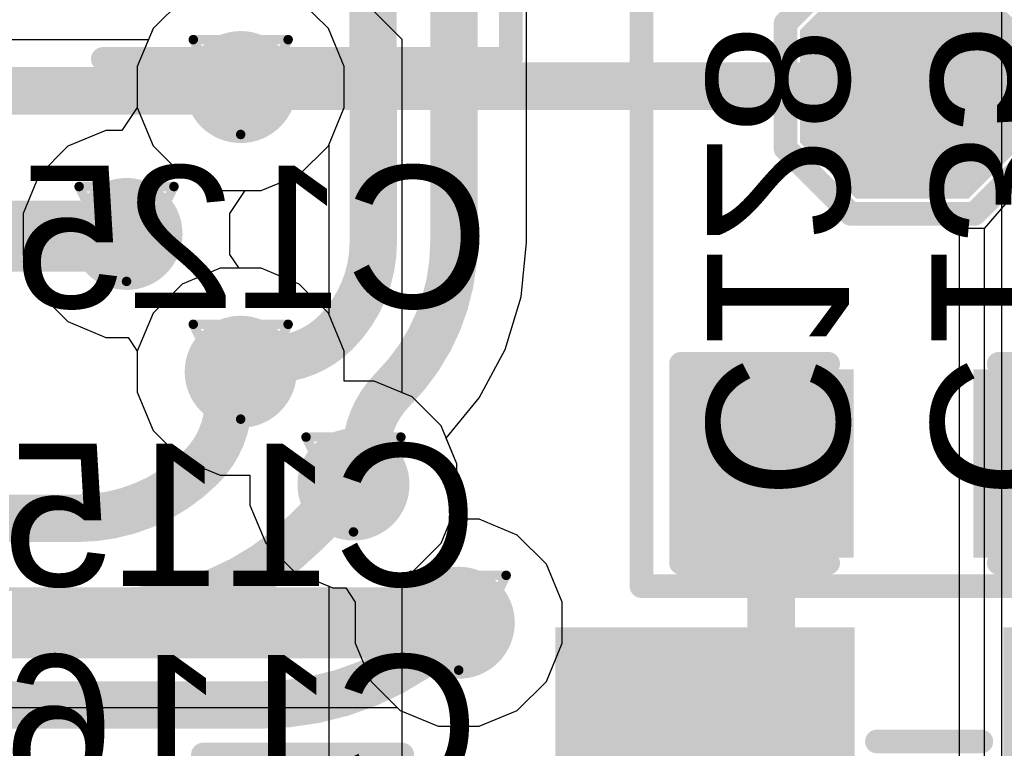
# Model space of a CAD drawing. Header units: inches. Extents: x 0 to 12.2, y 0 to 7.
# Tile 67 of 154: x 3.046 to 3.254, y 1.543 to 1.696. Entities that reach past the tile are written whole.
import ezdxf

# ---------------------------------------------------------------- set-up
doc = ezdxf.new("R2010")
doc.units = ezdxf.units.IN
doc.header["$MEASUREMENT"] = 0
for name, color, linetype in [('Bottom Layer', 5, 'Continuous'), ('Bottom Overlay', 54, 'Continuous'), ('Drill Drawing', 1, 'Continuous'), ('Layer 1', 16, 'Continuous'), ('Layer 2', 76, 'Continuous'), ('Top Layer', 1, 'Continuous'), ('Top Overlay', 2, 'Continuous'), ('Top Paste', 8, 'Continuous'), ('Top Solder', 216, 'Continuous'), ('Via Holes', 16, 'Continuous')]:
    doc.layers.add(name, color=color, linetype=linetype)
doc.styles.add('Arial', font='txt', dxfattribs={"height": 0.2})

# ---------------------------------------------------------------- blocks, each defined once
blk = doc.blocks.new('SMD5032_4P_12')
at = {"layer": 'Top Layer'}
blk.add_hatch(color=1, dxfattribs=at).paths.add_polyline_path([(0.04134, 0.0748), (0.12008, 0.0748), (0.12008, 0.01968), (0.04134, 0.01968)])
at = {"layer": 'Top Paste'}
blk.add_hatch(color=8, dxfattribs=at).paths.add_polyline_path([(0.04134, 0.0748), (0.12008, 0.0748), (0.12008, 0.01968), (0.04134, 0.01968)])
at = {"layer": 'Top Solder'}
for points in [[(0.03734, 0.0788), (0.12408, 0.0788), (0.12408, 0.01568), (0.03734, 0.01568)], [(0.03734, -0.01568), (0.12408, -0.01568), (0.12408, -0.0788), (0.03734, -0.0788)]]:
    blk.add_hatch(color=216, dxfattribs=at).paths.add_polyline_path(points)
at = {"layer": 'Top Overlay', "const_width": 0.005}
blk.add_lwpolyline([(0.1, 0.011), (0.1, -0.011)], dxfattribs=at)
at = {"layer": 'Top Overlay', "const_width": 0.0025}
for points in [[(0.09875, 0.011, 1), (0.10125, 0.011, 1)], [(0.09875, -0.011, 1), (0.10125, -0.011, 1)]]:
    blk.add_lwpolyline(points, format="xyb", close=True, dxfattribs=at)
blk = doc.blocks.new('T____________0_5___32')
at = {"layer": 'Top Layer'}
blk.add_hatch(color=1, dxfattribs=at).paths.add_polyline_path([(0.00984, 0.01969), (-0.00984, 0.01969), (-0.01969, 0.00984), (-0.01969, -0.00984), (-0.00984, -0.01969), (0.00984, -0.01969), (0.01969, -0.00984), (0.01969, 0.00984)])
at = {"layer": 'Top Paste'}
blk.add_hatch(color=8, dxfattribs=at).paths.add_polyline_path([(0.00984, 0.01969), (-0.00984, 0.01969), (-0.01969, 0.00984), (-0.01969, -0.00984), (-0.00984, -0.01969), (0.00984, -0.01969), (0.01969, -0.00984), (0.01969, 0.00984)])
at = {"layer": 'Top Solder'}
blk.add_hatch(color=216, dxfattribs=at).paths.add_polyline_path([(0.01184, 0.02369), (-0.01184, 0.02369), (-0.02369, 0.01184), (-0.02369, -0.01184), (-0.01184, -0.02369), (0.01184, -0.02369), (0.02369, -0.01184), (0.02369, 0.01184)])
at = {"layer": 'Top Overlay', "const_width": 0.005}
for points in [[(-0.02684, 0.01312), (-0.01321, 0.02675)], [(0.01325, 0.02675), (-0.01321, 0.02675)], [(0.02692, 0.01308), (0.01325, 0.02675)], [(-0.02684, -0.01316), (-0.02684, 0.01312)], [(0.02692, -0.01299), (0.02692, 0.01308)], [(-0.01328, -0.02672), (-0.02684, -0.01316)], [(0.01318, -0.02672), (0.02692, -0.01299)], [(0.01318, -0.02672), (-0.01328, -0.02672)]]:
    blk.add_lwpolyline(points, dxfattribs=at)
at = {"layer": 'Top Overlay', "const_width": 0.0025}
for points in [[(-0.01446, 0.02675, 1), (-0.01196, 0.02675, 1)], [(-0.01446, 0.02675, 1), (-0.01196, 0.02675, 1)], [(0.012, 0.02675, 1), (0.0145, 0.02675, 1)], [(0.012, 0.02675, 1), (0.0145, 0.02675, 1)], [(-0.02809, 0.01312, 1), (-0.02559, 0.01312, 1)], [(-0.02809, 0.01312, 1), (-0.02559, 0.01312, 1)], [(0.02567, 0.01308, 1), (0.02817, 0.01308, 1)], [(0.02567, 0.01308, 1), (0.02817, 0.01308, 1)], [(-0.02809, -0.01316, 1), (-0.02559, -0.01316, 1)], [(-0.02809, -0.01316, 1), (-0.02559, -0.01316, 1)], [(0.02567, -0.01299, 1), (0.02817, -0.01299, 1)], [(0.02567, -0.01299, 1), (0.02817, -0.01299, 1)], [(-0.01453, -0.02672, 1), (-0.01203, -0.02672, 1)], [(-0.01453, -0.02672, 1), (-0.01203, -0.02672, 1)], [(0.01193, -0.02672, 1), (0.01443, -0.02672, 1)], [(0.01193, -0.02672, 1), (0.01443, -0.02672, 1)]]:
    blk.add_lwpolyline(points, format="xyb", close=True, dxfattribs=at)
blk = doc.blocks.new('R___0603_71')
at = {"layer": 'Top Layer'}
for points in [[(-0.015, 0.0175), (-0.015, -0.0175), (-0.045, -0.0175), (-0.045, 0.0175)], [(0.045, 0.0175), (0.045, -0.0175), (0.015, -0.0175), (0.015, 0.0175)]]:
    blk.add_hatch(color=1, dxfattribs=at).paths.add_polyline_path(points)
at = {"layer": 'Top Paste'}
for points in [[(-0.015, 0.0175), (-0.015, -0.0175), (-0.045, -0.0175), (-0.045, 0.0175)], [(0.045, 0.0175), (0.045, -0.0175), (0.015, -0.0175), (0.015, 0.0175)]]:
    blk.add_hatch(color=8, dxfattribs=at).paths.add_polyline_path(points)
at = {"layer": 'Top Solder'}
for points in [[(-0.011, 0.0215), (-0.011, -0.0215), (-0.049, -0.0215), (-0.049, 0.0215)], [(0.049, 0.0215), (0.049, -0.0215), (0.011, -0.0215), (0.011, 0.0215)]]:
    blk.add_hatch(color=216, dxfattribs=at).paths.add_polyline_path(points)
at = {"layer": 'Top Overlay', "const_width": 0.005}
for points in [[(0.048, 0.021), (-0.048, 0.021)], [(-0.048, 0.021), (-0.048, -0.021)], [(0.048, 0.021), (0.048, -0.021)], [(0.048, -0.021), (-0.048, -0.021)]]:
    blk.add_lwpolyline(points, dxfattribs=at)
at = {"layer": 'Top Overlay', "const_width": 0.0025}
for points in [[(-0.04925, 0.021, 1), (-0.04675, 0.021, 1)], [(-0.04925, 0.021, 1), (-0.04675, 0.021, 1)], [(0.04675, 0.021, 1), (0.04925, 0.021, 1)], [(0.04675, 0.021, 1), (0.04925, 0.021, 1)], [(-0.04925, -0.021, 1), (-0.04675, -0.021, 1)], [(-0.04925, -0.021, 1), (-0.04675, -0.021, 1)], [(0.04675, -0.021, 1), (0.04925, -0.021, 1)], [(0.04675, -0.021, 1), (0.04925, -0.021, 1)]]:
    blk.add_lwpolyline(points, format="xyb", close=True, dxfattribs=at)
blk = doc.blocks.new('C___0603_246')
at = {"layer": 'Top Layer'}
for points in [[(-0.015, 0.0175), (-0.015, -0.0175), (-0.045, -0.0175), (-0.045, 0.0175)], [(0.045, 0.0175), (0.045, -0.0175), (0.015, -0.0175), (0.015, 0.0175)]]:
    blk.add_hatch(color=1, dxfattribs=at).paths.add_polyline_path(points)
at = {"layer": 'Top Paste'}
for points in [[(-0.015, 0.0175), (-0.015, -0.0175), (-0.045, -0.0175), (-0.045, 0.0175)], [(0.045, 0.0175), (0.045, -0.0175), (0.015, -0.0175), (0.015, 0.0175)]]:
    blk.add_hatch(color=8, dxfattribs=at).paths.add_polyline_path(points)
at = {"layer": 'Top Solder'}
for points in [[(-0.01264, 0.01986), (-0.01264, -0.01986), (-0.04736, -0.01986), (-0.04736, 0.01986)], [(0.04736, 0.01986), (0.04736, -0.01986), (0.01264, -0.01986), (0.01264, 0.01986)]]:
    blk.add_hatch(color=216, dxfattribs=at).paths.add_polyline_path(points)
at = {"layer": 'Top Overlay', "const_width": 0.005}
for points in [[(-0.018, 0.021), (-0.049, 0.021)], [(-0.049, 0.021), (-0.049, -0.021)], [(0.049, 0.021), (0.018, 0.021)], [(0.049, 0.021), (0.049, -0.021)], [(-0.018, -0.021), (-0.049, -0.021)], [(0.049, -0.021), (0.018, -0.021)]]:
    blk.add_lwpolyline(points, dxfattribs=at)
at = {"layer": 'Top Overlay', "const_width": 0.0025}
for points in [[(-0.05025, 0.021, 1), (-0.04775, 0.021, 1)], [(-0.05025, 0.021, 1), (-0.04775, 0.021, 1)], [(-0.01925, 0.021, 1), (-0.01675, 0.021, 1)], [(0.01675, 0.021, 1), (0.01925, 0.021, 1)], [(0.04775, 0.021, 1), (0.05025, 0.021, 1)], [(0.04775, 0.021, 1), (0.05025, 0.021, 1)], [(-0.05025, -0.021, 1), (-0.04775, -0.021, 1)], [(-0.05025, -0.021, 1), (-0.04775, -0.021, 1)], [(-0.01925, -0.021, 1), (-0.01675, -0.021, 1)], [(0.01675, -0.021, 1), (0.01925, -0.021, 1)], [(0.04775, -0.021, 1), (0.05025, -0.021, 1)], [(0.04775, -0.021, 1), (0.05025, -0.021, 1)]]:
    blk.add_lwpolyline(points, format="xyb", close=True, dxfattribs=at)

msp = doc.modelspace()

# ---------------------------------------------------------------- hatches: boundary and pattern name
at = {"layer": 'Bottom Layer'}
h = msp.add_hatch(color=5, dxfattribs=at)
edge = h.paths.add_edge_path()
edge.add_arc((3.09307, 1.68215), 0.01181, 0, 360)
h = msp.add_hatch(color=5, dxfattribs=at)
edge = h.paths.add_edge_path()
edge.add_arc((3.069, 1.65117), 0.01181, 0, 360)
h = msp.add_hatch(color=5, dxfattribs=at)
edge = h.paths.add_edge_path()
edge.add_arc((3.09307, 1.62212), 0.01181, 0, 360)
h = msp.add_hatch(color=5, dxfattribs=at)
edge = h.paths.add_edge_path()
edge.add_arc((3.11685, 1.59834), 0.01181, 0, 360)
h = msp.add_hatch(color=5, dxfattribs=at)
edge = h.paths.add_edge_path()
edge.add_arc((3.13904, 1.56919), 0.01181, 0, 360)
at = {"layer": 'Layer 1'}
h = msp.add_hatch(color=16, dxfattribs=at)
edge = h.paths.add_edge_path()
edge.add_arc((3.09307, 1.68215), 0.01181, 0, 360)
h = msp.add_hatch(color=16, dxfattribs=at)
edge = h.paths.add_edge_path()
edge.add_arc((3.069, 1.65117), 0.01181, 0, 360)
h = msp.add_hatch(color=16, dxfattribs=at)
edge = h.paths.add_edge_path()
edge.add_arc((3.09307, 1.62212), 0.01181, 0, 360)
h = msp.add_hatch(color=16, dxfattribs=at)
edge = h.paths.add_edge_path()
edge.add_arc((3.11685, 1.59834), 0.01181, 0, 360)
h = msp.add_hatch(color=16, dxfattribs=at)
edge = h.paths.add_edge_path()
edge.add_arc((3.13904, 1.56919), 0.01181, 0, 360)
at = {"layer": 'Layer 2'}
h = msp.add_hatch(color=76, dxfattribs=at)
edge = h.paths.add_edge_path()
edge.add_arc((3.09307, 1.68215), 0.01181, 0, 360)
h = msp.add_hatch(color=76, dxfattribs=at)
edge = h.paths.add_edge_path()
edge.add_arc((3.069, 1.65117), 0.01181, 0, 360)
h = msp.add_hatch(color=76, dxfattribs=at)
edge = h.paths.add_edge_path()
edge.add_arc((3.09307, 1.62212), 0.01181, 0, 360)
h = msp.add_hatch(color=76, dxfattribs=at)
edge = h.paths.add_edge_path()
edge.add_arc((3.11685, 1.59834), 0.01181, 0, 360)
h = msp.add_hatch(color=76, dxfattribs=at)
edge = h.paths.add_edge_path()
edge.add_arc((3.13904, 1.56919), 0.01181, 0, 360)
at = {"layer": 'Top Layer'}
h = msp.add_hatch(color=1, dxfattribs=at)
edge = h.paths.add_edge_path()
edge.add_arc((3.09307, 1.68215), 0.01181, 0, 360)
h = msp.add_hatch(color=1, dxfattribs=at)
edge = h.paths.add_edge_path()
edge.add_arc((3.069, 1.65117), 0.01181, 0, 360)
h = msp.add_hatch(color=1, dxfattribs=at)
edge = h.paths.add_edge_path()
edge.add_arc((3.09307, 1.62212), 0.01181, 0, 360)
h = msp.add_hatch(color=1, dxfattribs=at)
edge = h.paths.add_edge_path()
edge.add_arc((3.11685, 1.59834), 0.01181, 0, 360)
h = msp.add_hatch(color=1, dxfattribs=at)
edge = h.paths.add_edge_path()
edge.add_arc((3.13904, 1.56919), 0.01181, 0, 360)
at = {"layer": 'Via Holes'}
h = msp.add_hatch(color=7, dxfattribs=at)
edge = h.paths.add_edge_path()
edge.add_arc((3.09307, 1.68215), 0.00591, 0, 360)
h = msp.add_hatch(color=7, dxfattribs=at)
edge = h.paths.add_edge_path()
edge.add_arc((3.069, 1.65117), 0.00591, 0, 360)
h = msp.add_hatch(color=7, dxfattribs=at)
edge = h.paths.add_edge_path()
edge.add_arc((3.09307, 1.62212), 0.00591, 0, 360)
h = msp.add_hatch(color=7, dxfattribs=at)
edge = h.paths.add_edge_path()
edge.add_arc((3.11685, 1.59834), 0.00591, 0, 360)
h = msp.add_hatch(color=7, dxfattribs=at)
edge = h.paths.add_edge_path()
edge.add_arc((3.13904, 1.56919), 0.00591, 0, 360)

# ---------------------------------------------------------------- linework, layer by layer
at = {"layer": 'Bottom Layer'}
for p, q in [((3.15332, 1.64944), (3.15332, 1.71536)), ((3.15218, 1.63791), (3.1533, 1.64935)), ((3.1533, 1.64935), (3.15332, 1.64944)), ((3.14881, 1.62681), (3.15218, 1.63791)), ((3.14335, 1.61659), (3.14881, 1.62681)), ((3.1364, 1.60813), (3.14335, 1.61659)), ((3.13866, 1.60268), (3.1364, 1.60813)), ((3.13866, 1.59401), (3.13866, 1.60268)), ((3.14067, 1.591), (3.13866, 1.59401)), ((3.14338, 1.591), (3.14067, 1.591)), ((3.15139, 1.58768), (3.14338, 1.591)), ((3.15753, 1.58154), (3.15139, 1.58768)), ((3.16085, 1.57352), (3.15753, 1.58154)), ((3.16085, 1.56485), (3.16085, 1.57352)), ((3.15753, 1.55683), (3.16085, 1.56485)), ((3.15139, 1.55069), (3.15753, 1.55683)), ((3.03009, 1.55134), (3.12604, 1.55134)), ((3.12604, 1.55134), (3.12668, 1.55069)), ((3.12668, 1.55069), (3.1347, 1.54737)), ((3.14338, 1.54737), (3.15139, 1.55069)), ((3.1347, 1.54737), (3.14338, 1.54737))]:
    msp.add_line(p, q, dxfattribs=at)
for points, const_width in [([(3.12096, 1.68417), (3.12096, 1.76728)], 0.01), ([(3.13803, 1.64944), (3.13803, 1.71536)], 0.01), ([(3.12096, 1.68416), (3.12096, 1.68417)], 0.01), ([(2.93102, 1.68135), (3.09227, 1.68135)], 0.01), ([(3.12103, 1.64948), (3.12103, 1.68225)], 0.01), ([(3.01161, 1.65072), (3.06855, 1.65072)], 0.015), ([(3.06855, 1.65072), (3.069, 1.65117)], 0.015), ([(3.12516, 1.61841), (3.12519, 1.61844)], 0.01), ([(3.01237, 1.56919), (3.13904, 1.56919)], 0.015)]:
    msp.add_lwpolyline(points, dxfattribs=dict(at, const_width=const_width))
for points, const_width in [([(3.11846, 1.68417, 1), (3.12346, 1.68417, 1)], 0.005), ([(3.11846, 1.68417, 1), (3.12346, 1.68417, 1)], 0.005), ([(3.11846, 1.68416, 1), (3.12346, 1.68416, 1)], 0.005), ([(3.11846, 1.68416, 1), (3.12346, 1.68416, 1)], 0.005), ([(3.1185, 1.68297, 1), (3.1235, 1.68297, 1)], 0.005), ([(3.1185, 1.68297, 1), (3.1235, 1.68297, 1)], 0.005), ([(3.08977, 1.68135, 1), (3.09477, 1.68135, 1)], 0.005), ([(3.08977, 1.68135, 1), (3.09477, 1.68135, 1)], 0.005), ([(3.09057, 1.68215, 1), (3.09557, 1.68215, 1)], 0.005), ([(3.11853, 1.68225, 1), (3.12353, 1.68225, 1)], 0.005), ([(3.11853, 1.68225, 1), (3.12353, 1.68225, 1)], 0.005), ([(3.0648, 1.65072, 1), (3.0723, 1.65072, 1)], 0.0075), ([(3.0648, 1.65072, 1), (3.0723, 1.65072, 1)], 0.0075), ([(3.06525, 1.65117, 1), (3.07275, 1.65117, 1)], 0.0075), ([(3.11853, 1.64948, 1), (3.12353, 1.64948, 1)], 0.005), ([(3.11853, 1.64948, 1), (3.12353, 1.64948, 1)], 0.005), ([(3.13553, 1.64944, 1), (3.14053, 1.64944, 1)], 0.005), ([(3.13553, 1.64944, 1), (3.14053, 1.64944, 1)], 0.005), ([(3.11064, 1.63043, 1), (3.11564, 1.63043, 1)], 0.005), ([(3.11064, 1.63043, 1), (3.11564, 1.63043, 1)], 0.005), ([(3.09686, 1.62472, 1), (3.10186, 1.62472, 1)], 0.005), ([(3.09686, 1.62472, 1), (3.10186, 1.62472, 1)], 0.005), ([(3.09057, 1.62212, 1), (3.09557, 1.62212, 1)], 0.005), ([(3.12269, 1.61844, 1), (3.12769, 1.61844, 1)], 0.005), ([(3.12269, 1.61844, 1), (3.12769, 1.61844, 1)], 0.005), ([(3.12266, 1.61841, 1), (3.12766, 1.61841, 1)], 0.005), ([(3.12266, 1.61841, 1), (3.12766, 1.61841, 1)], 0.005), ([(3.11695, 1.60464, 1), (3.12195, 1.60464, 1)], 0.005), ([(3.11695, 1.60464, 1), (3.12195, 1.60464, 1)], 0.005), ([(3.11435, 1.59834, 1), (3.11935, 1.59834, 1)], 0.005), ([(3.13529, 1.56919, 1), (3.14279, 1.56919, 1)], 0.0075)]:
    msp.add_lwpolyline(points, format="xyb", close=True, dxfattribs=dict(at, const_width=const_width))
at = {"layer": 'Bottom Layer', "const_width": 0.01}
for points in [[(3.121, 1.68297, -0.017588), (3.12096, 1.68416)], [(3.121, 1.68297, -0.017988), (3.12103, 1.68225)], [(3.09307, 1.68215, -0.414214), (3.09227, 1.68135)], [(3.12103, 1.64948, -0.198912), (3.11314, 1.63043)], [(3.13803, 1.64944, -0.198912), (3.12519, 1.61844)], [(3.11314, 1.63043, -0.198912), (3.09936, 1.62472)], [(3.09307, 1.62212, -0.198912), (3.09936, 1.62472)], [(3.11945, 1.60464, -0.198912), (3.12516, 1.61841)], [(3.11945, 1.60464, -0.198912), (3.11685, 1.59834)]]:
    msp.add_lwpolyline(points, format="xyb", dxfattribs=at)
at = {"layer": 'Bottom Overlay', "const_width": 0.005}
for points in [[(3.17757, 1.57692), (3.17757, 1.71059)], [(3.17757, 1.57692), (3.28213, 1.57692)]]:
    msp.add_lwpolyline(points, dxfattribs=at)
at = {"layer": 'Bottom Overlay', "const_width": 0.0025}
msp.add_lwpolyline([(3.17632, 1.57692, 1), (3.17882, 1.57692, 1)], format="xyb", close=True, dxfattribs=at)
msp.add_lwpolyline([(3.17632, 1.57692, 1), (3.17882, 1.57692, 1)], format="xyb", close=True, dxfattribs=at)
at = {"layer": 'Drill Drawing', "const_width": 0.002}
for points in [[(3.08307, 1.69215), (3.10307, 1.69215)], [(3.08307, 1.69215), (3.09307, 1.67215)], [(3.09307, 1.67215), (3.10307, 1.69215)], [(3.059, 1.66117), (3.079, 1.66117)], [(3.059, 1.66117), (3.069, 1.64117)], [(3.069, 1.64117), (3.079, 1.66117)], [(3.08307, 1.63212), (3.10307, 1.63212)], [(3.08307, 1.63212), (3.09307, 1.61212)], [(3.09307, 1.61212), (3.10307, 1.63212)], [(3.10685, 1.60834), (3.12685, 1.60834)], [(3.10685, 1.60834), (3.11685, 1.58834)], [(3.11685, 1.58834), (3.12685, 1.60834)], [(3.12904, 1.57919), (3.14904, 1.57919)], [(3.12904, 1.57919), (3.13904, 1.55919)], [(3.13904, 1.55919), (3.14904, 1.57919)]]:
    msp.add_lwpolyline(points, dxfattribs=at)
at = {"layer": 'Drill Drawing', "const_width": 0.001}
for points in [[(3.08257, 1.69215, 1), (3.08357, 1.69215, 1)], [(3.08257, 1.69215, 1), (3.08357, 1.69215, 1)], [(3.10257, 1.69215, 1), (3.10357, 1.69215, 1)], [(3.10257, 1.69215, 1), (3.10357, 1.69215, 1)], [(3.09257, 1.67215, 1), (3.09357, 1.67215, 1)], [(3.09257, 1.67215, 1), (3.09357, 1.67215, 1)], [(3.0585, 1.66117, 1), (3.0595, 1.66117, 1)], [(3.0585, 1.66117, 1), (3.0595, 1.66117, 1)], [(3.0785, 1.66117, 1), (3.0795, 1.66117, 1)], [(3.0785, 1.66117, 1), (3.0795, 1.66117, 1)], [(3.0685, 1.64117, 1), (3.0695, 1.64117, 1)], [(3.0685, 1.64117, 1), (3.0695, 1.64117, 1)], [(3.08257, 1.63212, 1), (3.08357, 1.63212, 1)], [(3.08257, 1.63212, 1), (3.08357, 1.63212, 1)], [(3.10257, 1.63212, 1), (3.10357, 1.63212, 1)], [(3.10257, 1.63212, 1), (3.10357, 1.63212, 1)], [(3.09257, 1.61212, 1), (3.09357, 1.61212, 1)], [(3.09257, 1.61212, 1), (3.09357, 1.61212, 1)], [(3.10635, 1.60834, 1), (3.10735, 1.60834, 1)], [(3.10635, 1.60834, 1), (3.10735, 1.60834, 1)], [(3.12635, 1.60834, 1), (3.12735, 1.60834, 1)], [(3.12635, 1.60834, 1), (3.12735, 1.60834, 1)], [(3.11635, 1.58834, 1), (3.11735, 1.58834, 1)], [(3.11635, 1.58834, 1), (3.11735, 1.58834, 1)], [(3.12854, 1.57919, 1), (3.12954, 1.57919, 1)], [(3.12854, 1.57919, 1), (3.12954, 1.57919, 1)], [(3.14854, 1.57919, 1), (3.14954, 1.57919, 1)], [(3.14854, 1.57919, 1), (3.14954, 1.57919, 1)], [(3.13854, 1.55919, 1), (3.13954, 1.55919, 1)], [(3.13854, 1.55919, 1), (3.13954, 1.55919, 1)]]:
    msp.add_lwpolyline(points, format="xyb", close=True, dxfattribs=at)
at = {"layer": 'Layer 1'}
for p, q in [((3.08072, 1.70064), (3.07458, 1.6945)), ((3.11156, 1.6945), (3.10543, 1.70064)), ((3.07458, 1.6945), (3.07126, 1.68649)), ((3.11488, 1.68649), (3.11156, 1.6945)), ((3.07126, 1.68649), (3.07126, 1.67781)), ((3.11488, 1.67781), (3.11488, 1.68649)), ((3.07126, 1.67781), (3.06803, 1.67298)), ((3.11156, 1.66979), (3.11488, 1.67781)), ((3.06466, 1.67298), (3.05665, 1.66966)), ((3.06803, 1.67298), (3.06466, 1.67298)), ((3.05665, 1.66966), (3.05051, 1.66352)), ((3.10543, 1.66366), (3.11156, 1.66979)), ((3.05051, 1.66352), (3.04719, 1.65551)), ((3.09741, 1.66034), (3.10543, 1.66366)), ((3.09081, 1.65551), (3.09404, 1.66034)), ((3.09404, 1.66034), (3.09741, 1.66034)), ((3.04719, 1.65551), (3.04719, 1.64683)), ((3.09081, 1.64683), (3.09081, 1.65551)), ((3.04719, 1.64683), (3.05051, 1.63881)), ((3.09275, 1.64393), (3.09081, 1.64683)), ((3.09741, 1.64393), (3.09275, 1.64393)), ((3.10543, 1.64061), (3.09741, 1.64393)), ((3.11156, 1.63447), (3.10543, 1.64061)), ((3.05051, 1.63881), (3.05665, 1.63268)), ((3.11488, 1.62646), (3.11156, 1.63447)), ((3.05665, 1.63268), (3.06466, 1.62936)), ((3.06466, 1.62936), (3.06932, 1.62936)), ((3.06932, 1.62936), (3.07126, 1.62646)), ((3.07126, 1.62646), (3.07126, 1.61778)), ((3.11488, 1.62015), (3.11488, 1.62646)), ((3.12118, 1.62015), (3.11488, 1.62015)), ((3.1292, 1.61683), (3.12118, 1.62015)), ((3.07126, 1.61778), (3.07458, 1.60976)), ((3.13534, 1.6107), (3.1292, 1.61683)), ((3.07458, 1.60976), (3.08072, 1.60363)), ((3.13866, 1.60268), (3.13534, 1.6107)), ((3.08072, 1.60363), (3.08873, 1.60031)), ((3.13866, 1.59401), (3.13866, 1.60268)), ((3.08873, 1.60031), (3.09503, 1.60031)), ((3.09503, 1.60031), (3.09503, 1.59401)), ((3.09503, 1.59401), (3.09836, 1.58599)), ((3.14067, 1.591), (3.13866, 1.59401)), ((3.14338, 1.591), (3.14067, 1.591)), ((3.15139, 1.58768), (3.14338, 1.591)), ((3.15753, 1.58154), (3.15139, 1.58768)), ((3.09836, 1.58599), (3.10449, 1.57985)), ((3.10449, 1.57985), (3.11251, 1.57653)), ((3.16085, 1.57352), (3.15753, 1.58154)), ((3.11251, 1.57653), (3.11522, 1.57653)), ((3.11522, 1.57653), (3.11723, 1.57352)), ((3.11723, 1.57352), (3.11723, 1.56485)), ((3.16085, 1.56485), (3.16085, 1.57352)), ((3.11723, 1.56485), (3.12055, 1.55683)), ((3.15753, 1.55683), (3.16085, 1.56485)), ((3.12055, 1.55683), (3.12668, 1.55069)), ((3.15139, 1.55069), (3.15753, 1.55683)), ((3.12668, 1.55069), (3.1347, 1.54737)), ((3.14338, 1.54737), (3.15139, 1.55069)), ((3.1347, 1.54737), (3.14338, 1.54737))]:
    msp.add_line(p, q, dxfattribs=at)
at = {"layer": 'Layer 2'}
for p, q in [((3.2535, 1.90533), (3.2535, 1.2535)), ((3.12712, 1.6922), (3.11155, 1.70778)), ((3.04002, 1.6922), (3.07363, 1.6922)), ((3.07363, 1.6922), (3.07126, 1.68649)), ((3.12712, 1.6177), (3.12712, 1.6922)), ((3.07126, 1.68649), (3.07126, 1.67781)), ((3.07126, 1.67781), (3.07458, 1.66979)), ((3.07458, 1.66979), (3.08072, 1.66366)), ((3.10543, 1.66366), (3.11156, 1.66979)), ((3.11156, 1.66979), (3.11164, 1.66997)), ((3.11164, 1.66997), (3.11164, 1.6343)), ((3.08072, 1.66366), (3.08873, 1.66034)), ((3.09741, 1.66034), (3.10543, 1.66366)), ((3.08873, 1.66034), (3.09741, 1.66034)), ((3.08873, 1.64393), (3.08072, 1.64061)), ((3.09741, 1.64393), (3.08873, 1.64393)), ((3.10543, 1.64061), (3.09741, 1.64393)), ((3.08072, 1.64061), (3.07458, 1.63447)), ((3.11156, 1.63447), (3.10543, 1.64061)), ((3.07458, 1.63447), (3.07126, 1.62646)), ((3.11164, 1.6343), (3.11156, 1.63447)), ((3.07126, 1.62646), (3.07126, 1.61778)), ((3.07126, 1.61778), (3.07458, 1.60976)), ((3.1292, 1.61683), (3.12712, 1.6177)), ((3.13534, 1.6107), (3.1292, 1.61683)), ((3.07458, 1.60976), (3.08072, 1.60363)), ((3.13866, 1.60268), (3.13534, 1.6107)), ((3.08072, 1.60363), (3.08873, 1.60031)), ((3.13866, 1.59401), (3.13866, 1.60268)), ((3.08873, 1.60031), (3.09503, 1.60031)), ((3.09503, 1.60031), (3.09503, 1.59401)), ((3.09503, 1.59401), (3.09836, 1.58599)), ((3.13534, 1.58599), (3.13866, 1.59401)), ((3.09836, 1.58599), (3.10449, 1.57985)), ((3.1292, 1.57985), (3.13534, 1.58599)), ((3.10449, 1.57985), (3.11164, 1.57689)), ((3.12712, 1.57899), (3.1292, 1.57985)), ((3.12712, 1.49339), (3.12712, 1.57899)), ((3.11164, 1.57689), (3.11164, 1.49954))]:
    msp.add_line(p, q, dxfattribs=at)
at = {"layer": 'Top Layer'}
for p, q in [((3.24992, 1.65233), (3.25437, 1.65749)), ((3.24453, 1.65233), (3.24453, 1.46054)), ((3.24992, 1.65233), (3.24453, 1.65233)), ((3.24992, 1.46054), (3.24992, 1.65233)), ((3.24992, 1.46355), (3.24992, 1.65233))]:
    msp.add_line(p, q, dxfattribs=at)
at = {"layer": 'Top Layer', "const_width": 0.01}
for points in [[(3.09307, 1.68233), (3.23468, 1.68233)], [(3.01111, 1.65026), (3.0681, 1.65026)], [(3.0681, 1.65026), (3.069, 1.65117)], [(3.20492, 1.5388), (3.20492, 1.6028)], [(3.1067, 1.5882), (3.11685, 1.59834)], [(3.01111, 1.59121), (3.05858, 1.59121)], [(3.01111, 1.57152), (3.06644, 1.57152)], [(3.01111, 1.55184), (3.09716, 1.55184)]]:
    msp.add_lwpolyline(points, dxfattribs=at)
at = {"layer": 'Top Layer', "const_width": 0.005}
for points in [[(3.09057, 1.68233, 1), (3.09557, 1.68233, 1)], [(3.23218, 1.68233, 1), (3.23718, 1.68233, 1)], [(3.0656, 1.65026, 1), (3.0706, 1.65026, 1)], [(3.0656, 1.65026, 1), (3.0706, 1.65026, 1)], [(3.0665, 1.65117, 1), (3.0715, 1.65117, 1)], [(3.09057, 1.62212, 1), (3.09557, 1.62212, 1)], [(3.08797, 1.61583, 1), (3.09297, 1.61583, 1)], [(3.08797, 1.61583, 1), (3.09297, 1.61583, 1)], [(3.08226, 1.60205, 1), (3.08726, 1.60205, 1)], [(3.08226, 1.60205, 1), (3.08726, 1.60205, 1)], [(3.20242, 1.6028, 1), (3.20742, 1.6028, 1)], [(3.11435, 1.59834, 1), (3.11935, 1.59834, 1)], [(3.05608, 1.59121, 1), (3.06108, 1.59121, 1)], [(3.05608, 1.59121, 1), (3.06108, 1.59121, 1)], [(3.1042, 1.5882, 1), (3.1092, 1.5882, 1)], [(3.1042, 1.5882, 1), (3.1092, 1.5882, 1)], [(3.06394, 1.57152, 1), (3.06894, 1.57152, 1)], [(3.06394, 1.57152, 1), (3.06894, 1.57152, 1)], [(3.13648, 1.56913, 1), (3.14148, 1.56913, 1)], [(3.13648, 1.56913, 1), (3.14148, 1.56913, 1)], [(3.13654, 1.56919, 1), (3.14154, 1.56919, 1)], [(3.09466, 1.55184, 1), (3.09966, 1.55184, 1)], [(3.09466, 1.55184, 1), (3.09966, 1.55184, 1)], [(3.20242, 1.5388, 1), (3.20742, 1.5388, 1)]]:
    msp.add_lwpolyline(points, format="xyb", close=True, dxfattribs=at)
at = {"layer": 'Top Layer', "const_width": 0.01}
for points in [[(3.09047, 1.61583, -0.198912), (3.09307, 1.62212)], [(3.09047, 1.61583, -0.198912), (3.08476, 1.60205)], [(3.08476, 1.60205, -0.198912), (3.05858, 1.59121)], [(3.1067, 1.5882, -0.198912), (3.06644, 1.57152)], [(3.13898, 1.56913, -0.198557), (3.09716, 1.55184)], [(3.13904, 1.56919, -0.000341), (3.13898, 1.56913)]]:
    msp.add_lwpolyline(points, format="xyb", dxfattribs=at)
at = {"layer": 'Top Overlay', "const_width": 0.005}
for points in [[(3.15, 1.68807), (3.15, 1.88863)], [(3.06401, 1.68807), (3.15, 1.68807)]]:
    msp.add_lwpolyline(points, dxfattribs=at)
at = {"layer": 'Top Overlay', "const_width": 0.0025}
for points in [[(3.06276, 1.68807, 1), (3.06526, 1.68807, 1)], [(3.14875, 1.68807, 1), (3.15125, 1.68807, 1)], [(3.14875, 1.68807, 1), (3.15125, 1.68807, 1)]]:
    msp.add_lwpolyline(points, format="xyb", close=True, dxfattribs=at)

# ---------------------------------------------------------------- block references
for name, p, rotation in [('T____________0_5___32', (3.23468, 1.68233), 270), ('C___0603_246', (3.23492, 1.6028), 180), ('SMD5032_4P_12', (3.23822, 1.44415), 90), ('R___0603_71', (3.10612, 1.49339), 90)]:
    msp.add_blockref(name, p, dxfattribs=dict(rotation=rotation))

# ---------------------------------------------------------------- texts
at = {"layer": 'Bottom Overlay', "style": 'Arial', "text_generation_flag": 2}
for s, p in [('C128', (3.19136, 1.59528)), ('C135', (3.23865, 1.59528))]:
    msp.add_text(s, height=0.03, rotation=270, dxfattribs=at).set_placement(p)
for s, p in [('C125', (3.14555, 1.63557)), ('C115', (3.14306, 1.57692)), ('C116', (3.14334, 1.53241))]:
    msp.add_text(s, height=0.03, dxfattribs=at).set_placement(p)

doc.saveas('drawing.dxf')
